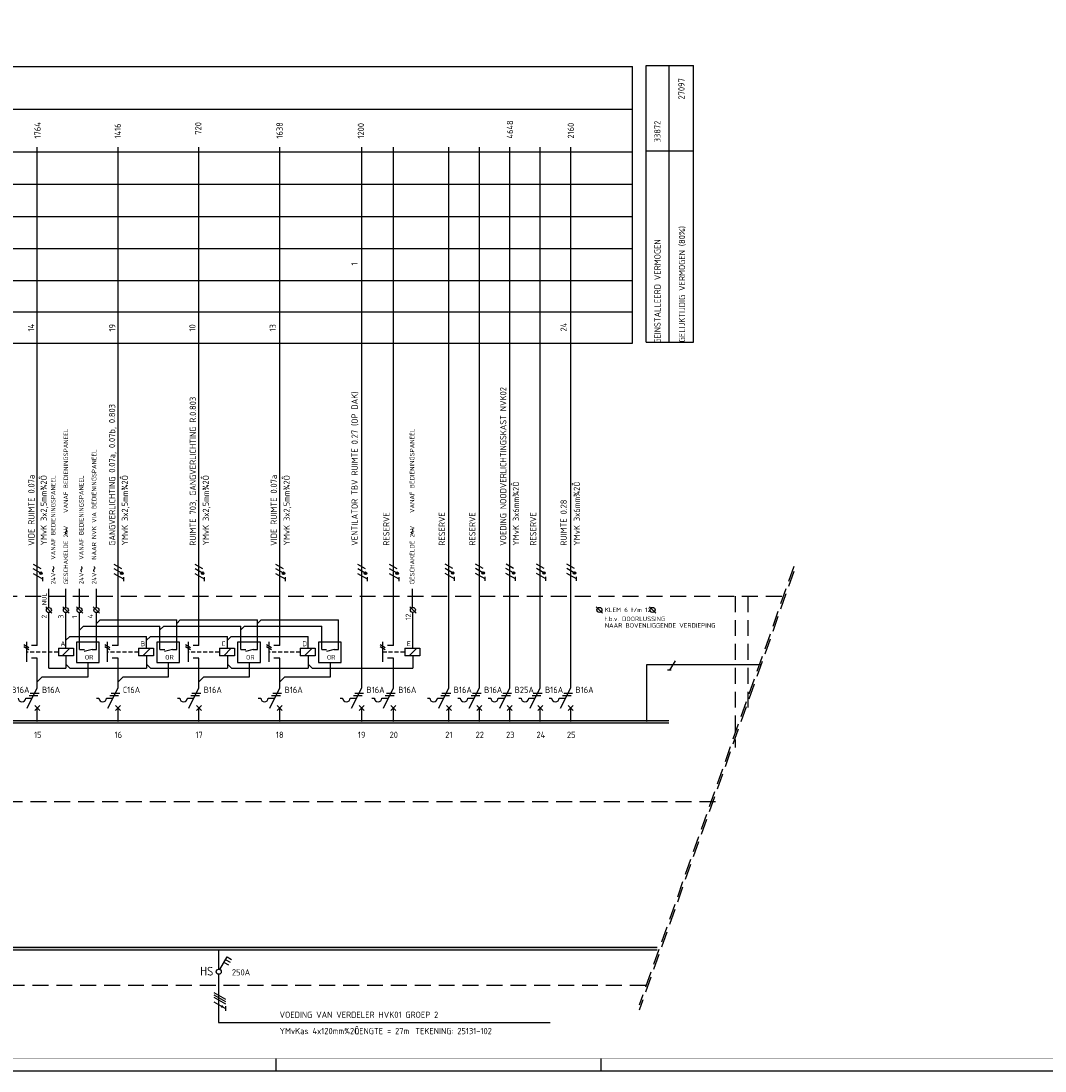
# Model space of a CAD drawing. Header units: millimetres. Extents: x 882 to 2071, y -2 to 839.
# Tile 2 of 8: x 1115 to 1523, y -2 to 416. Entities that reach past the tile are written whole.
import ezdxf
from ezdxf.enums import TextEntityAlignment as Align

# ---------------------------------------------------------------- set-up
doc = ezdxf.new("R2010")
doc.units = ezdxf.units.MM
doc.linetypes.add('HIDDEN', pattern=[9.525, 6.35, -3.175])
doc.layers.get('0').update_dxf_attribs({"linetype": 'CONTINUOUS'})
for name, color, linetype in [('1', 7, 'CONTINUOUS'), ('40', 1, 'CONTINUOUS'), ('70', 1, 'CONTINUOUS'), ('71', 2, 'CONTINUOUS'), ('73', 4, 'CONTINUOUS'), ('EL$2B---_KADER', 4, 'CONTINUOUS'), ('LIJN018', 210, 'CONTINUOUS'), ('LIJN025', 10, 'CONTINUOUS'), ('LIJN035', 50, 'CONTINUOUS'), ('LIJN050', 90, 'CONTINUOUS'), ('TEKST18', 210, 'CONTINUOUS'), ('TEKST25', 10, 'CONTINUOUS'), ('TEKST35', 50, 'CONTINUOUS'), ('TEKST50', 90, 'CONTINUOUS')]:
    doc.layers.add(name, color=color, linetype=linetype)
doc.styles.add('5_0', font='iso.shx')
doc.styles.add('ISO', font='ISO.SHX')
doc.styles.add('NEN', font='iso.shx')
doc.styles.add('ROMAND', font='romand')
doc.styles.get("Standard").update_dxf_attribs({"font": 'iso.shx'})

# ---------------------------------------------------------------- blocks, each defined once
blk = doc.blocks.new('A0')
at = {"layer": 'LIJN025'}
for p, q in [((334.5, 0), (334.5, 5)), ((464, 0), (464, 5))]:
    blk.add_line(p, q, dxfattribs=at)
blk.add_lwpolyline([(1189, 841), (1189, 0), (0, 0), (0, 841)], close=True, dxfattribs=at)
at = {"layer": 'LIJN050', "const_width": 0.2}
blk.add_lwpolyline([(1184, 836), (25, 836), (25, 5), (1184, 5)], close=True, dxfattribs=at)
at = {"layer": 'TEKST25', "style": 'ROMAND', "width": 2.899115}
blk.add_attdef('STATUS', text='', height=2.5, dxfattribs=at).set_placement((1143, 71.5), (1182, 71.5), align=Align.FIT)
at = {"layer": 'TEKST25', "style": 'ISO'}
for tag, p in [('E', (1144.25, 66)), ('NAAM-E', (1155.75, 66)), ('DATUM-E', (1174, 66)), ('D', (1144.25, 61)), ('NAAM-D', (1155.75, 61)), ('DATUM-D', (1174, 61)), ('C', (1144.25, 56)), ('NAAM-C', (1155.75, 56)), ('DATUM-C', (1174, 56)), ('B', (1144.25, 51)), ('NAAM-B', (1155.75, 51)), ('DATUM-B', (1174, 51)), ('A', (1144.25, 46)), ('NAAM-A', (1155.75, 46)), ('DATUM-A', (1174, 46))]:
    blk.add_attdef(tag, text='', height=2.5, dxfattribs=at).set_placement(p, align=Align.CENTER)
for tag, p in [('DATUM', (1021.75, 36.25)), ('SCHAAL', (1057, 36.25)), ('GETEKEND', (1087.25, 36.25)), ('GECONTOL.', (1122, 36.25)), ('FORMAAT', (1152.25, 28.25))]:
    blk.add_attdef(tag, p, '', height=2.5, dxfattribs=at)
at = {"layer": 'TEKST35', "style": 'ISO'}
for tag, p in [('PROJECT', (1023.5, 72.5)), ('PLAATS', (1023.5, 63.5)), ('INSTALLATIE-REGEL1', (1023.5, 52.5)), ('INSTALLATIE-REGEL2', (1023.5, 43.5))]:
    blk.add_attdef(tag, p, '', height=4, dxfattribs=at)
blk.add_attdef('PROJ.NR.', text='', height=4, dxfattribs=at).set_placement((1170, 23), align=Align.CENTER)
at = {"layer": 'TEKST50', "style": 'ISO'}
blk.add_attdef('FILE-NAAM', text='', height=5, dxfattribs=at).set_placement((1162.5, 7.5), align=Align.CENTER)
blk = doc.blocks.new('A$C0380546B')
at = {"layer": 'LIJN025', "linetype": 'Continuous'}
for p, q in [((0, 110.31), (18.79, 110.31)), ((0, 0), (0, 110.31)), ((9.17, 0), (9.17, 110.15)), ((18.79, 0), (18.79, 110.31)), ((0, 76.31), (18.79, 76.31))]:
    blk.add_line(p, q, dxfattribs=at)
at = {"layer": 'LIJN025'}
blk.add_line((0, 0), (18.79, 0), dxfattribs=at)
blk = doc.blocks.new('RWS075')
at = {"layer": '71'}
blk.add_line((2, 0), (0, -2), dxfattribs=at)
blk = doc.blocks.new('RWS023', base_point=(227, 181))
at = {"layer": '40', "style": 'NEN'}
blk.add_text('~', height=5, dxfattribs=at).set_placement((223.5, 179.5))

msp = doc.modelspace()

# ---------------------------------------------------------------- linework, layer by layer
at = {"color": 10}
for p, q in [((1191.68, 28.91), (1196.36, 26.21)), ((1191.68, 27.98), (1196.36, 25.27)), ((1191.68, 27.98), (1196.36, 25.27)), ((1191.68, 27.04), (1196.36, 24.33)), ((1191.68, 25.16), (1196.36, 22.46)), ((1196.36, 23.39), (1196.36, 21.52))]:
    msp.add_line(p, q, dxfattribs=at)
msp.add_line((1191.68, 27.98), (1196.36, 25.27))
at = {"color": 10, "const_width": 0.469}
msp.add_lwpolyline([(1195.07, 23.47, 1), (1194.84, 23.07, 1)], format="xyb", close=True, dxfattribs=at)
at = {"layer": '1', "color": 1}
for p, q in [((1122.69, 196), (1119.7, 197.73)), ((1122.76, 197.73), (1119.73, 199.48)), ((1154.92, 196), (1151.93, 197.73)), ((1155, 197.73), (1151.97, 199.48)), ((1187.15, 196), (1184.16, 197.73)), ((1187.23, 197.73), (1184.2, 199.48)), ((1219.39, 196), (1216.4, 197.73)), ((1219.46, 197.73), (1216.43, 199.48)), ((1252.03, 196), (1249.04, 197.73)), ((1252.11, 197.73), (1249.08, 199.48)), ((1264.68, 196), (1261.69, 197.73)), ((1264.76, 197.73), (1261.73, 199.48)), ((1286.82, 196.14), (1283.83, 197.86)), ((1286.89, 197.86), (1283.86, 199.61)), ((1298.95, 196.14), (1295.96, 197.86)), ((1299.03, 197.86), (1295.99, 199.61)), ((1311.08, 196.14), (1308.09, 197.86)), ((1311.16, 197.86), (1308.13, 199.61)), ((1323.22, 196.14), (1320.23, 197.86)), ((1323.29, 197.86), (1320.26, 199.61)), ((1335.35, 196.14), (1332.36, 197.86)), ((1335.43, 197.86), (1332.39, 199.61)), ((1123.51, 193.57), (1119.73, 195.75)), ((1155.75, 193.57), (1151.96, 195.75)), ((1187.98, 193.57), (1184.19, 195.75)), ((1220.21, 193.57), (1216.43, 195.75)), ((1252.86, 193.57), (1249.07, 195.75)), ((1265.51, 193.57), (1261.72, 195.75)), ((1287.64, 193.7), (1283.86, 195.89)), ((1299.78, 193.7), (1295.99, 195.89)), ((1311.91, 193.7), (1308.12, 195.89)), ((1324.04, 193.7), (1320.26, 195.89)), ((1336.18, 193.7), (1332.39, 195.89)), ((1115.92, 167.55), (1117.92, 166.4)), ((1148.16, 167.55), (1150.16, 166.4)), ((1180.39, 167.55), (1182.39, 166.4)), ((1212.62, 167.55), (1214.62, 166.4)), ((1257.92, 167.55), (1259.92, 166.4)), ((1115.92, 166.75), (1117.92, 165.6)), ((1148.16, 166.75), (1150.16, 165.6)), ((1180.39, 166.75), (1182.39, 165.6)), ((1212.62, 166.75), (1214.62, 165.6)), ((1257.92, 166.75), (1259.92, 165.6)), ((1375.53, 161.14), (1373.34, 157.35))]:
    msp.add_line(p, q, dxfattribs=at)
at = {"layer": '1', "color": 1, "linetype": 'HIDDEN', "ltscale": 0.25}
for p, q in [((1129.6, 164.54), (1116.92, 164.54)), ((1161.56, 164.54), (1149.16, 164.54)), ((1193.79, 164.54), (1181.39, 164.54)), ((1226, 164.54), (1213.62, 164.54)), ((1267.7, 164.54), (1258.92, 164.54))]:
    msp.add_line(p, q, dxfattribs=at)
at = {"layer": '1', "color": 2}
for p, q in [((1129.72, 166.07), (1129.72, 163.07)), ((1129.72, 166.07), (1135.72, 166.07)), ((1135.72, 166.07), (1135.72, 163.07)), ((1161.67, 166.07), (1167.67, 166.07)), ((1161.67, 166.07), (1161.67, 163.07)), ((1167.67, 166.07), (1167.67, 163.07)), ((1193.9, 166.07), (1199.9, 166.07)), ((1193.9, 166.07), (1193.9, 163.07)), ((1199.9, 166.07), (1199.9, 163.07)), ((1226.11, 166.07), (1232.11, 166.07)), ((1226.11, 166.07), (1226.11, 163.07)), ((1232.11, 166.07), (1232.11, 163.07)), ((1267.81, 166.07), (1273.81, 166.07)), ((1267.81, 166.07), (1267.81, 163.07)), ((1273.81, 166.07), (1273.81, 163.07)), ((1135.72, 163.07), (1129.72, 163.07)), ((1167.67, 163.07), (1161.67, 163.07)), ((1199.9, 163.07), (1193.9, 163.07)), ((1232.11, 163.07), (1226.11, 163.07)), ((1273.81, 163.07), (1267.81, 163.07)), ((1117.23, 142.25), (1121.25, 150.28)), ((1149.46, 142.25), (1153.48, 150.28)), ((1181.7, 142.25), (1185.71, 150.28)), ((1213.93, 142.25), (1217.95, 150.28)), ((1246.58, 142.25), (1250.59, 150.28)), ((1259.23, 142.25), (1263.24, 150.28)), ((1281.36, 142.25), (1285.38, 150.28)), ((1293.49, 142.25), (1297.51, 150.28)), ((1305.63, 142.25), (1309.64, 150.28)), ((1317.76, 142.25), (1321.78, 150.28)), ((1329.89, 142.25), (1333.91, 150.28)), ((1116.65, 146.25), (1119.23, 146.25)), ((1144.88, 146.25), (1145.88, 146.25)), ((1148.88, 146.25), (1151.46, 146.25)), ((1177.11, 146.25), (1178.11, 146.25)), ((1181.11, 146.25), (1183.7, 146.25)), ((1209.35, 146.25), (1210.35, 146.25)), ((1213.35, 146.25), (1215.93, 146.25)), ((1241.99, 146.25), (1242.99, 146.25)), ((1245.99, 146.25), (1248.58, 146.25)), ((1254.64, 146.25), (1255.64, 146.25)), ((1258.64, 146.25), (1261.23, 146.25)), ((1276.78, 146.25), (1277.78, 146.25)), ((1280.78, 146.25), (1283.36, 146.25)), ((1288.91, 146.25), (1289.91, 146.25)), ((1292.91, 146.25), (1295.49, 146.25)), ((1301.04, 146.25), (1302.04, 146.25)), ((1305.04, 146.25), (1307.63, 146.25)), ((1313.18, 146.25), (1314.18, 146.25)), ((1317.18, 146.25), (1319.76, 146.25)), ((1325.31, 146.25), (1326.31, 146.25)), ((1329.31, 146.25), (1331.89, 146.25))]:
    msp.add_line(p, q, dxfattribs=at)
at = {"layer": '1', "color": 1}
for centre in [(1122.76, 195.98), (1155, 195.98), (1187.23, 195.98), (1219.46, 195.98), (1252.11, 195.98), (1264.76, 195.98), (1286.89, 196.11), (1299.03, 196.11), (1311.16, 196.11), (1323.29, 196.11), (1335.43, 196.11)]:
    msp.add_circle(centre, 0.5, dxfattribs=at)
at = {"layer": '1', "color": 2}
for centre in [(1115.15, 146.25), (1147.38, 146.25), (1179.61, 146.25), (1211.85, 146.25), (1244.49, 146.25), (1257.14, 146.25), (1279.28, 146.25), (1291.41, 146.25), (1303.54, 146.25), (1315.68, 146.25), (1327.81, 146.25)]:
    msp.add_arc(centre, 1.5, 180, 0, dxfattribs=at)
at = {"layer": '70'}
for p, q in [((1123.5, 192.85), (1123.5, 194.4)), ((1155.74, 192.85), (1155.74, 194.4)), ((1187.97, 192.85), (1187.97, 194.4)), ((1220.2, 192.85), (1220.2, 194.4)), ((1252.85, 192.85), (1252.85, 194.41)), ((1265.5, 192.85), (1265.5, 194.4)), ((1287.63, 192.99), (1287.63, 194.54)), ((1299.77, 192.99), (1299.77, 194.54)), ((1311.9, 192.99), (1311.9, 194.54)), ((1324.03, 192.99), (1324.03, 194.54)), ((1336.17, 192.99), (1336.17, 194.54)), ((1374.03, 157.35), (1372.48, 157.35)), ((1117.98, 147.25), (1121.48, 147.25)), ((1118.48, 148.25), (1121.98, 148.25)), ((1150.21, 147.25), (1153.71, 147.25)), ((1150.71, 148.25), (1154.21, 148.25)), ((1182.45, 147.25), (1185.95, 147.25)), ((1182.95, 148.25), (1186.45, 148.25)), ((1214.68, 147.25), (1218.18, 147.25)), ((1215.18, 148.25), (1218.68, 148.25)), ((1247.33, 147.25), (1250.83, 147.25)), ((1247.83, 148.25), (1251.33, 148.25)), ((1259.98, 147.25), (1263.48, 147.25)), ((1260.48, 148.25), (1263.98, 148.25)), ((1282.11, 147.25), (1285.61, 147.25)), ((1282.61, 148.25), (1286.11, 148.25)), ((1294.24, 147.25), (1297.74, 147.25)), ((1294.74, 148.25), (1298.24, 148.25)), ((1306.38, 147.25), (1309.88, 147.25)), ((1306.88, 148.25), (1310.38, 148.25)), ((1318.51, 147.25), (1322.01, 147.25)), ((1319.01, 148.25), (1322.51, 148.25)), ((1330.64, 147.25), (1334.14, 147.25)), ((1331.14, 148.25), (1334.64, 148.25))]:
    msp.add_line(p, q, dxfattribs=at)
at = {"layer": '70', "const_width": 0.5}
for points in [[(1122.76, 196.23, 1), (1122.76, 195.73, 1)], [(1155, 196.23, 1), (1155, 195.73, 1)], [(1187.23, 196.23, 1), (1187.23, 195.73, 1)], [(1219.46, 196.23, 1), (1219.46, 195.73, 1)], [(1252.11, 196.23, 1), (1252.11, 195.73, 1)], [(1264.76, 196.23, 1), (1264.76, 195.73, 1)], [(1286.89, 196.36, 1), (1286.89, 195.86, 1)], [(1299.03, 196.36, 1), (1299.03, 195.86, 1)], [(1311.16, 196.36, 1), (1311.16, 195.86, 1)], [(1323.29, 196.36, 1), (1323.29, 195.86, 1)], [(1335.43, 196.36, 1), (1335.43, 195.86, 1)]]:
    msp.add_lwpolyline(points, format="xyb", close=True, dxfattribs=at)
at = {"layer": '71'}
for p, q in [((1127.14, 180.05), (1124.64, 182.55)), ((1133.93, 180.05), (1131.43, 182.55)), ((1139.38, 180.05), (1136.88, 182.55)), ((1146.08, 180.05), (1143.58, 182.55)), ((1272.25, 180.12), (1269.75, 182.62)), ((1346.62, 180.12), (1344.12, 182.62)), ((1367.82, 180.12), (1365.32, 182.62)), ((1146.32, 177.39), (1144.85, 175.92)), ((1178.3, 177.39), (1176.88, 175.97)), ((1210.54, 177.39), (1209.11, 175.97)), ((1139.68, 174.89), (1138.15, 173.36)), ((1171.67, 174.89), (1170.18, 173.4)), ((1203.9, 174.89), (1202.41, 173.4)), ((1116.92, 168.65), (1116.92, 160.65)), ((1134.19, 170.81), (1132.69, 169.31)), ((1145.98, 168.48), (1136.88, 168.48)), ((1136.88, 168.48), (1136.88, 160.38)), ((1145.98, 160.38), (1145.98, 168.48)), ((1149.16, 168.65), (1149.16, 160.65)), ((1166.37, 170.8), (1164.88, 169.31)), ((1168.91, 168.48), (1168.91, 160.38)), ((1178.01, 168.48), (1168.91, 168.48)), ((1178.01, 160.38), (1178.01, 168.48)), ((1181.39, 168.65), (1181.39, 160.65)), ((1198.6, 170.8), (1197.11, 169.31)), ((1210.25, 168.48), (1201.15, 168.48)), ((1201.15, 168.48), (1201.15, 160.38)), ((1210.25, 160.38), (1210.25, 168.48)), ((1213.62, 168.65), (1213.62, 160.65)), ((1233.38, 168.48), (1233.38, 160.38)), ((1242.48, 168.48), (1233.38, 168.48)), ((1242.48, 160.38), (1242.48, 168.48)), ((1258.92, 168.65), (1258.92, 160.65)), ((1121.25, 167.15), (1118.92, 167.15)), ((1143.12, 165.56), (1140.02, 164.8)), ((1153.48, 167.15), (1151.16, 167.15)), ((1175.15, 165.56), (1172.05, 164.8)), ((1185.71, 167.15), (1183.39, 167.15)), ((1207.39, 165.56), (1204.28, 164.8)), ((1217.95, 167.15), (1215.62, 167.15)), ((1239.62, 165.56), (1236.52, 164.8)), ((1263.24, 167.15), (1260.92, 167.15)), ((1121.25, 162.15), (1118.92, 162.15)), ((1134.27, 158.17), (1132.69, 159.75)), ((1136.88, 160.38), (1145.98, 160.38)), ((1153.48, 162.15), (1151.16, 162.15)), ((1166.44, 158.17), (1164.86, 159.75)), ((1168.91, 160.38), (1178.01, 160.38)), ((1185.71, 162.15), (1183.39, 162.15)), ((1198.67, 158.17), (1197.09, 159.75)), ((1201.15, 160.38), (1210.25, 160.38)), ((1217.95, 162.15), (1215.62, 162.15)), ((1230.88, 158.17), (1229.3, 159.75)), ((1233.38, 160.38), (1242.48, 160.38)), ((1263.24, 162.15), (1260.92, 162.15)), ((1120.25, 141.25), (1122.25, 143.25)), ((1122.25, 141.25), (1120.25, 143.25)), ((1152.48, 141.25), (1154.48, 143.25)), ((1154.48, 141.25), (1152.48, 143.25)), ((1184.71, 141.25), (1186.71, 143.25)), ((1186.71, 141.25), (1184.71, 143.25)), ((1216.95, 141.25), (1218.95, 143.25)), ((1218.95, 141.25), (1216.95, 143.25)), ((1249.59, 141.25), (1251.59, 143.25)), ((1251.59, 141.25), (1249.59, 143.25)), ((1262.24, 141.25), (1264.24, 143.25)), ((1264.24, 141.25), (1262.24, 143.25)), ((1286.38, 141.25), (1284.38, 143.25)), ((1284.38, 141.25), (1286.38, 143.25)), ((1296.51, 141.25), (1298.51, 143.25)), ((1298.51, 141.25), (1296.51, 143.25)), ((1308.64, 141.25), (1310.64, 143.25)), ((1310.64, 141.25), (1308.64, 143.25)), ((1320.78, 141.25), (1322.78, 143.25)), ((1322.78, 141.25), (1320.78, 143.25)), ((1334.91, 141.25), (1332.91, 143.25)), ((1332.91, 141.25), (1334.91, 143.25)), ((1194.11, 38.03), (1197.01, 43.05)), ((1196.39, 41.97), (1198.12, 40.97)), ((1197.01, 43.05), (1198.74, 42.05)), ((1195.76, 40.89), (1197.49, 39.89))]:
    msp.add_line(p, q, dxfattribs=at)
for centre in [(1125.89, 181.3), (1132.68, 181.3), (1138.13, 181.3), (1144.83, 181.3), (1271, 181.37), (1345.37, 181.37), (1366.57, 181.37), (1193.61, 37.17)]:
    msp.add_circle(centre, 1, dxfattribs=at)
at = {"layer": '73'}
for p, q in [((928.97, 137.3), (1372.98, 137.3)), ((928.97, 136.3), (1372.98, 136.3)), ((1001.01, 46.92), (1368.41, 46.92)), ((1001.01, 45.92), (1368.41, 45.92))]:
    msp.add_line(p, q, dxfattribs=at)
for points in [[(1372.98, 136.3), (1372.98, 137.3), (928.97, 136.3), (928.97, 137.3)], [(1368.41, 45.92), (1368.41, 46.92), (1001.01, 45.92), (1001.01, 46.92)]]:
    msp.add_solid(points, dxfattribs=at)
at = {"layer": 'LIJN018', "color": 9, "linetype": 'Continuous'}
for p, q in [((939.48, 397.97), (1358.54, 397.97)), ((939.48, 380.97), (1358.54, 380.97)), ((939.48, 364), (1358.54, 364)), ((939.48, 351), (1358.54, 351)), ((939.48, 338.23), (1358.54, 338.23)), ((939.48, 325.42), (1358.54, 325.42)), ((939.48, 312.72), (1358.54, 312.72)), ((939.48, 300.22), (1358.54, 300.22)), ((939.48, 287.62), (1358.54, 287.62))]:
    msp.add_line(p, q, dxfattribs=at)
at = {"layer": 'LIJN018', "color": 9}
msp.add_line((1358.54, 287.62), (1358.54, 397.97), dxfattribs=at)
at = {"layer": 'LIJN025', "linetype": 'HIDDEN'}
for p, q in [((1422.87, 198.7), (1361.26, 23.89)), ((1422.87, 196.7), (1361.26, 21.89)), ((925.95, 186.87), (1418.92, 186.87)), ((1399.49, 186.87), (1399.49, 126.57)), ((1404.49, 186.87), (1404.49, 141.57)), ((1391.59, 104.87), (925.95, 104.87)), ((1363.84, 31.64), (925.95, 31.64))]:
    msp.add_line(p, q, dxfattribs=at)
at = {"layer": 'LIJN025'}
for p, q in [((1134.2, 166.07), (1131.2, 163.07)), ((1166.39, 166.07), (1163.39, 163.07)), ((1198.62, 166.07), (1195.62, 163.07)), ((1230.83, 166.07), (1227.83, 163.07)), ((1272.53, 166.07), (1269.53, 163.07))]:
    msp.add_line(p, q, dxfattribs=at)
at = {"layer": 'LIJN035'}
for p, q in [((1121.25, 167.15), (1121.25, 365.85)), ((1153.48, 167.15), (1153.48, 365.85)), ((1185.71, 167.15), (1185.71, 365.85)), ((1217.95, 167.15), (1217.95, 365.85)), ((1250.59, 150.28), (1250.59, 365.86)), ((1263.24, 167.15), (1263.24, 365.85)), ((1285.38, 150.28), (1285.38, 365.86)), ((1297.51, 150.28), (1297.51, 365.86)), ((1309.64, 150.28), (1309.64, 365.86)), ((1321.78, 150.28), (1321.78, 365.86)), ((1333.91, 150.28), (1333.91, 365.86)), ((1125.86, 182.27), (1125.86, 189.8)), ((1132.69, 182.3), (1132.69, 189.8)), ((1138.14, 182.27), (1138.14, 189.8)), ((1144.88, 182.27), (1144.88, 189.8)), ((1270.91, 182.27), (1270.91, 189.8)), ((1125.85, 158.17), (1125.85, 180.3)), ((1132.69, 166.07), (1132.69, 180.3)), ((1138.15, 165.56), (1138.15, 180.3)), ((1144.85, 165.56), (1144.85, 180.3)), ((1271.02, 166.07), (1271.02, 180.37)), ((1146.32, 177.39), (1176.88, 177.39)), ((1176.88, 165.56), (1176.88, 177.39)), ((1178.3, 177.39), (1209.11, 177.39)), ((1209.11, 165.56), (1209.11, 177.39)), ((1210.54, 177.39), (1241.35, 177.39)), ((1241.35, 165.56), (1241.35, 177.39)), ((1139.68, 174.89), (1170.18, 174.89)), ((1170.18, 165.56), (1170.18, 174.89)), ((1171.67, 174.89), (1202.41, 174.89)), ((1202.41, 165.56), (1202.41, 174.89)), ((1203.9, 174.89), (1234.65, 174.89)), ((1234.65, 165.56), (1234.65, 174.89)), ((1134.19, 170.81), (1164.88, 170.81)), ((1164.88, 166.07), (1164.88, 170.81)), ((1166.37, 170.8), (1197.11, 170.8)), ((1197.11, 166.07), (1197.11, 170.8)), ((1198.6, 170.8), (1229.32, 170.8)), ((1229.32, 166.07), (1229.32, 170.8)), ((1138.15, 165.56), (1140.13, 165.56)), ((1143.12, 165.56), (1144.85, 165.56)), ((1170.18, 165.56), (1172.16, 165.56)), ((1175.15, 165.56), (1176.88, 165.56)), ((1202.41, 165.56), (1204.39, 165.56)), ((1207.39, 165.56), (1209.11, 165.56)), ((1234.65, 165.56), (1236.63, 165.56)), ((1239.62, 165.56), (1241.35, 165.56)), ((1121.25, 150.28), (1121.25, 162.15)), ((1132.72, 163.07), (1132.72, 158.17)), ((1141.62, 154.67), (1141.62, 160.38)), ((1153.48, 150.28), (1153.48, 162.15)), ((1164.88, 163.07), (1164.88, 158.17)), ((1173.65, 154.67), (1173.65, 160.38)), ((1185.71, 150.28), (1185.71, 162.15)), ((1197.11, 163.07), (1197.11, 158.17)), ((1205.88, 154.67), (1205.88, 160.38)), ((1217.95, 150.28), (1217.95, 162.15)), ((1229.32, 163.07), (1229.32, 158.17)), ((1238.11, 154.67), (1238.11, 160.38)), ((1263.24, 150.28), (1263.24, 162.15)), ((1271.02, 163.07), (1271.02, 158.17)), ((1364.28, 159.62), (1409.84, 159.62)), ((1364.28, 136.87), (1364.28, 159.62)), ((1125.85, 158.17), (1132.72, 158.17)), ((1134.27, 158.17), (1164.88, 158.17)), ((1166.44, 158.17), (1197.11, 158.17)), ((1198.67, 158.17), (1229.32, 158.17)), ((1230.88, 158.17), (1271.02, 158.17)), ((1123.25, 154.67), (1141.62, 154.67)), ((1155.48, 154.67), (1173.65, 154.67)), ((1187.71, 154.67), (1205.88, 154.67)), ((1219.95, 154.67), (1238.11, 154.67)), ((1121.25, 136.83), (1121.25, 142.33)), ((1153.48, 136.83), (1153.48, 142.33)), ((1185.71, 136.83), (1185.71, 142.33)), ((1217.95, 136.83), (1217.95, 142.33)), ((1250.59, 136.83), (1250.59, 142.33)), ((1263.24, 136.83), (1263.24, 142.33)), ((1285.38, 136.83), (1285.38, 142.33)), ((1297.51, 136.83), (1297.51, 142.33)), ((1309.64, 136.83), (1309.64, 142.33)), ((1321.78, 136.83), (1321.78, 142.33)), ((1333.91, 136.83), (1333.91, 142.33))]:
    msp.add_line(p, q, dxfattribs=at)
at = {"layer": 'LIJN050'}
for p, q in [((1193.57, 45.83), (1193.57, 38.17)), ((1193.57, 36.17), (1193.57, 16.94)), ((1193.57, 16.94), (1325.73, 16.94))]:
    msp.add_line(p, q, dxfattribs=at)

# ---------------------------------------------------------------- block references
at = {"layer": 'EL$2B---_KADER'}
msp.add_blockref('A0', (882, -2.4), dxfattribs=at)
at = {"layer": 'LIJN025'}
msp.add_blockref('A$C0380546B', (1364.02, 288.07), dxfattribs=at)
at = {"layer": 'LIJN035', "rotation": 90}
for p in [(1133.86, 214.57), (1271.88, 214.57), (1128.8, 199.56), (1140.02, 199.56), (1145.11, 199.56)]:
    msp.add_blockref('RWS023', p, dxfattribs=at)
at = {"layer": 'TEKST25'}
for p in [(1121.25, 154.67), (1153.48, 154.67), (1185.71, 154.67), (1217.95, 154.67)]:
    msp.add_blockref('RWS075', p, dxfattribs=at)

# ---------------------------------------------------------------- texts
at = {"layer": '40', "style": 'NEN'}
for s, p in [('27097', (1379.31, 389.06)), ('33872', (1369.71, 372.04)), ('GELIJKTIJDIG VERMOGEN (80%)', (1379.53, 311.2)), ('GEINSTALLEERD VERMOGEN', (1369.75, 308.25))]:
    msp.add_text(s, height=2.5, rotation=90, dxfattribs=at).set_placement(p, align=Align.CENTER)
for s, height, p in [('1764', 2.5, (1122.64, 369.23)), ('1416', 2.5, (1154.6, 369.23)), ('1638', 2.5, (1219.12, 369.23)), ('1200', 2.5, (1251.53, 369.23)), ('4648', 2.5, (1310.96, 369.23)), ('2160', 2.5, (1335.23, 369.23)), (' 720', 2.5, (1186.7, 369.23)), ('1', 2.5, (1248.96, 318.66)), ('14', 2.5, (1120.07, 292.33)), ('19', 2.5, (1152.4, 292.33)), ('10', 2.5, (1184.36, 292.33)), ('13', 2.5, (1216.38, 292.33)), ('24', 2.5, (1332.34, 292.33)), ('VOEDING NOODVERLICHTINGSKAST NVK02', 2.5, (1308.26, 206.93)), ('RUIMTE 703, GANGVERLICHTING R.0.803', 2.5, (1184.53, 206.93)), ('VENTILATOR TBV RUIMTE 0.27 (OP DAK)', 2.5, (1249.03, 206.98)), ('GANGVERLICHTING 0.07a, 0.07b, 0.803', 2.5, (1152.34, 206.93)), ('VIDE RUIMTE 0.07a', 2.5, (1120.18, 206.93)), (' YMvK 3x2,5mm¾2Ô', 2.5, (1125.1, 205.48)), (' YMvK 3x2,5mm¾2Ô', 2.5, (1157.45, 205.48)), (' YMvK 3x2,5mm¾2Ô', 2.5, (1189.72, 205.48)), ('VIDE RUIMTE 0.07a', 2.5, (1216.82, 206.93)), (' YMvK 3x2,5mm¾2Ô', 2.5, (1221.95, 205.48)), (' YMvK 3x6mm¾2Ô', 2.5, (1313.34, 205.43)), (' YMvK 3x6mm¾2Ô', 2.5, (1337.61, 205.43)), ('RUIMTE 0.28', 2.5, (1332.34, 206.98)), ('RESERVE', 2.5, (1261.68, 206.98)), ('RESERVE', 2.5, (1283.81, 206.98)), ('RESERVE', 2.5, (1295.94, 206.98)), ('RESERVE', 2.5, (1320.21, 206.98)), ('12', 2, (1270.13, 177.27)), ('2', 2, (1125.02, 177.93)), ('3', 2, (1131.72, 177.97)), ('1', 2, (1137.17, 177.97)), ('4', 2, (1143.39, 177.97))]:
    msp.add_text(s, height=height, rotation=90, dxfattribs=at).set_placement(p)
for s, height, p in [('A', 2, (1130.51, 166.92)), ('B', 2, (1162.46, 166.92)), ('C', 2, (1194.69, 166.92)), ('D', 2, (1226.9, 166.92)), ('E', 2, (1268.6, 166.92)), ('OR', 1.8, (1140.25, 161.59)), ('OR', 1.8, (1172.28, 161.59)), ('OR', 1.8, (1204.51, 161.59)), ('OR', 1.8, (1236.74, 161.59)), ('B16A', 2.5, (1110.96, 148.26)), ('B16A', 2.5, (1123.16, 148.25)), ('C16A', 2.5, (1155.39, 148.25)), ('B16A', 2.5, (1187.63, 148.25)), ('B16A', 2.5, (1219.86, 148.25)), ('B16A', 2.5, (1252.51, 148.26)), ('B16A', 2.5, (1265.16, 148.25)), ('B16A', 2.5, (1287.29, 148.26)), ('B16A', 2.5, (1299.42, 148.26)), ('B25A', 2.5, (1311.56, 148.26)), ('B16A', 2.5, (1323.69, 148.26)), ('B16A', 2.5, (1335.82, 148.26)), ('VOEDING VAN VERDELER HVK01 GROEP 2', 2.5, (1217.85, 18.77)), ('YMvKas 4x120mm¾2Ô', 2.5, (1217.85, 12.27)), ('LENGTE = 27m', 2.5, (1247.85, 12.27)), ('TEKENING: 25131-102', 2.5, (1271.94, 12.27))]:
    msp.add_text(s, height=height, dxfattribs=at).set_placement(p)
at = {"layer": 'TEKST18', "style": 'NEN'}
for s, p in [('GESCHAKELDE 24V    VANAF BEDIENINGSPANEEL', (1133.57, 191.61)), ('GESCHAKELDE 24V    VANAF BEDIENINGSPANEEL', (1271.59, 191.61)), ('24V    NAAR NVK VIA BEDIENINGSPANEEL', (1144.82, 191.61)), ('24V    VANAF BEDIENINGSPANEEL', (1128.52, 191.61)), ('24V    VANAF BEDIENINGSPANEEL', (1139.73, 191.61)), ('NUL', (1124.98, 183.26))]:
    msp.add_text(s, height=1.8, rotation=90, dxfattribs=at).set_placement(p)
at = {"layer": 'TEKST18'}
for s, p in [('KLEM 6 t/m 12', (1347.5, 180.5)), ('t.b.v. DOORLUSSING', (1347.5, 176.9)), ('NAAR BOVENLIGGENDE VERDIEPING', (1347.5, 174.3))]:
    msp.add_text(s, height=1.8, dxfattribs=at).set_placement(p)
at = {"layer": 'TEKST25', "style": '5_0'}
for s, p in [('15', (1119.97, 130.33)), ('16', (1152.1, 130.33)), ('17', (1184.32, 130.33)), ('18', (1216.42, 130.33)), ('19', (1249.09, 130.33)), ('20', (1261.72, 130.33)), ('21', (1283.88, 130.33)), ('22', (1296.01, 130.33)), ('23', (1308.14, 130.33)), ('24', (1320.28, 130.33)), ('25', (1332.41, 130.33)), ('250A', (1198.86, 35.67))]:
    msp.add_text(s, height=2.5, dxfattribs=at).set_placement(p)
at = {"layer": 'TEKST35', "style": 'NEN'}
msp.add_text('HS', height=3.5, dxfattribs=at).set_placement((1186.24, 35.63))

doc.saveas('drawing.dxf')
